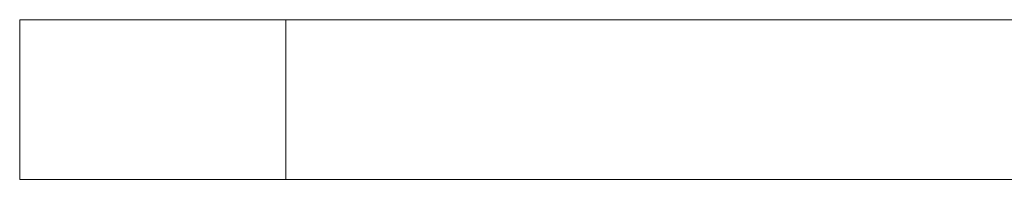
# Model space of a CAD drawing. Header units: millimetres. Extents: x 0 to 210, y 0 to 297.
# Tile 10 of 17: x 115.49 to 133.99, y 200.67 to 203.67. Entities that reach past the tile are written whole.
import ezdxf

# ---------------------------------------------------------------- set-up
doc = ezdxf.new("R2010")
doc.units = ezdxf.units.MM

msp = doc.modelspace()

# ---------------------------------------------------------------- linework, layer by layer
at = {"color": 7, "linetype": 'Continuous', "lineweight": 15}
for p, q in [((115.494, 200.67), (115.494, 203.67)), ((115.494, 203.67), (120.494, 203.67)), ((120.494, 203.67), (120.494, 200.67)), ((120.494, 203.67), (160.494, 203.67)), ((120.494, 200.67), (115.494, 200.67)), ((120.494, 200.67), (160.494, 200.67))]:
    msp.add_line(p, q, dxfattribs=at)

doc.saveas('drawing.dxf')
